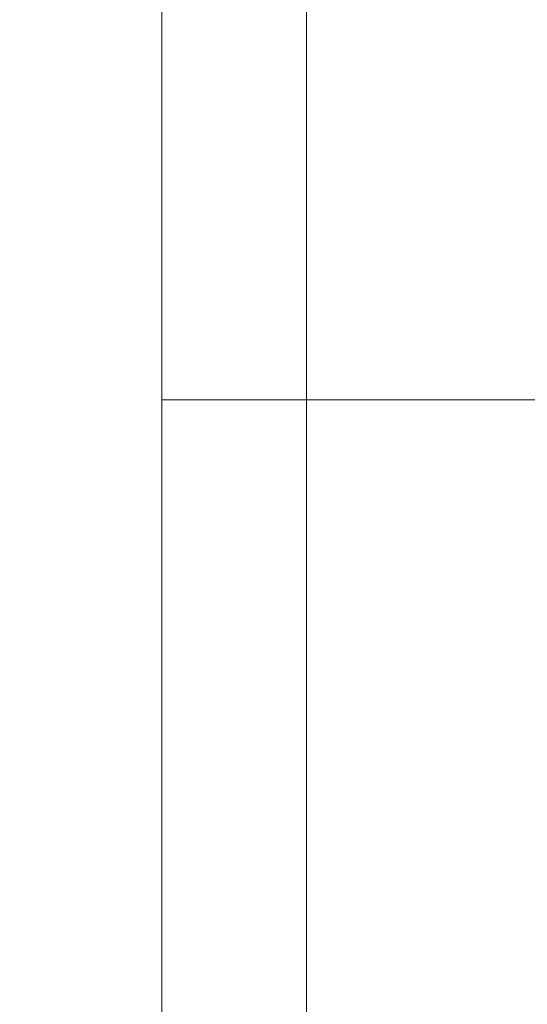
# Model space of a CAD drawing. Header units: inches. Extents: x 1 to 109, y 1 to 85.
# Tile 139 of 256: x 87.2628 to 87.2921, y 15.7805 to 15.8373. Entities that reach past the tile are written whole.
import ezdxf

# ---------------------------------------------------------------- set-up
doc = ezdxf.new("R2010")
doc.units = ezdxf.units.IN
doc.header["$MEASUREMENT"] = 0

msp = doc.modelspace()

# ---------------------------------------------------------------- linework, layer by layer
at = {"color": 7, "linetype": 'Continuous', "lineweight": 15, "ltscale": 5}
for p, q in [((87.271055, 15.773272), (87.271055, 15.889938)), ((87.279388, 15.889938), (87.279388, 15.773272)), ((87.271055, 15.847855), (87.271055, 15.815355)), ((87.416888, 15.815355), (87.271055, 15.815355))]:
    msp.add_line(p, q, dxfattribs=at)
at = {"color": 7, "linetype": 'Continuous', "lineweight": 15, "ltscale": 25}
for radius, start, end in [(0.989583, 183.137758, 356.862242), (0.989583, 183.137758, 356.862242), (0.98375, 183.156383, 356.843617), (0.98375, 183.156383, 356.843617)]:
    msp.add_arc((87.153559, 16.664772), radius, start, end, dxfattribs=at)

doc.saveas('drawing.dxf')
